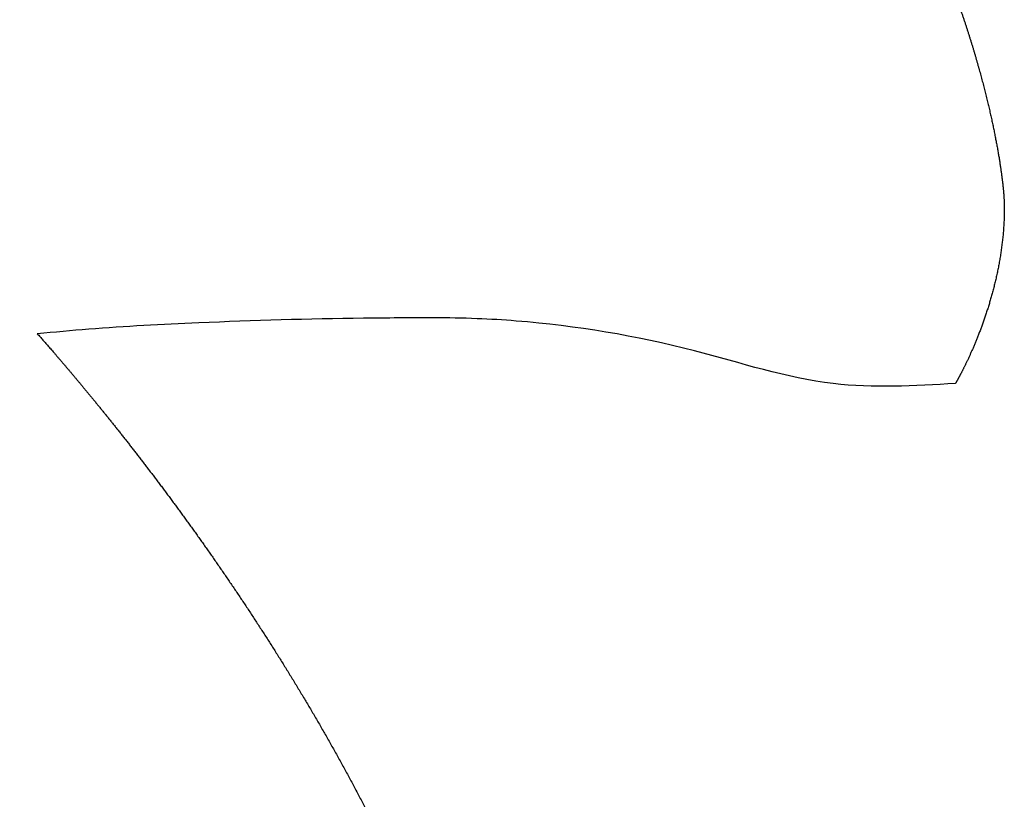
# Model space of a CAD drawing. Header units: inches. Extents: x -832 to -627, y -264 to 26.
# Tile 12 of 23: x -763.112 to -762.279, y -55.519 to -54.86. Entities that reach past the tile are written whole.
import ezdxf

# ---------------------------------------------------------------- set-up
doc = ezdxf.new("R2010")
doc.units = ezdxf.units.IN

# ---------------------------------------------------------------- blocks, each defined once
blk = doc.blocks.new('MEMBRANA__2', base_point=(-797.2500010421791, -81.75000026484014))
at = {"color": 7, "linetype": 'Continuous'}
for points in [[(-762.819744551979, -54.43804681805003), (-762.815113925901, -54.4380658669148), (-762.8105082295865, -54.4381228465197), (-762.8059274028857, -54.43821750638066), (-762.8013713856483, -54.43834959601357), (-762.796840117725, -54.43851886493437), (-762.7923335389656, -54.43872506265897), (-762.7878515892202, -54.43896793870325), (-762.7833942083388, -54.43924724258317), (-762.7789613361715, -54.43956272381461), (-762.7745529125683, -54.43991413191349), (-762.7701688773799, -54.44030121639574), (-762.7658091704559, -54.44072372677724), (-762.7614737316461, -54.44118141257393), (-762.7571625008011, -54.44167402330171), (-762.7528754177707, -54.4422013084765), (-762.7486124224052, -54.44276301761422), (-762.7443734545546, -54.44335890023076), (-762.7401584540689, -54.44398870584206), (-762.7359673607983, -54.444652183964), (-762.731800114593, -54.44534908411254), (-762.7276566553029, -54.44607915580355), (-762.7235369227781, -54.44684214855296), (-762.7194408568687, -54.44763781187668), (-762.7153683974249, -54.44846589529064), (-762.7113194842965, -54.44932614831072), (-762.7072940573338, -54.45021832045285), (-762.7032920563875, -54.45114216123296), (-762.6993134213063, -54.45209742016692), (-762.6953580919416, -54.4530838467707), (-762.6914260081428, -54.45410119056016), (-762.68751710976, -54.45514920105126), (-762.6836313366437, -54.45622762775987), (-762.6797686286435, -54.45733622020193), (-762.6759289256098, -54.45847472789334), (-762.6721121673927, -54.45964290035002), (-762.6683182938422, -54.46084048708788), (-762.6645472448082, -54.46206723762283), (-762.6607989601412, -54.46332290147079), (-762.657073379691, -54.46460722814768), (-762.653370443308, -54.4659199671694), (-762.6496900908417, -54.46726086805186), (-762.6460322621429, -54.46862968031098), (-762.6423968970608, -54.47002615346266), (-762.6387839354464, -54.47145003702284), (-762.6351933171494, -54.47290108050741), (-762.63162498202, -54.47437903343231), (-762.628078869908, -54.47588364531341), (-762.6245549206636, -54.47741466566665), (-762.6210530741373, -54.47897184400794), (-762.6175732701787, -54.48055492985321), (-762.614115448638, -54.48216367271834), (-762.6106795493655, -54.48379782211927), (-762.607265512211, -54.48545712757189), (-762.6038732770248, -54.48714133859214), (-762.6005027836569, -54.4888502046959), (-762.5971539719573, -54.4905834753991), (-762.5938267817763, -54.49234090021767), (-762.590521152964, -54.49412222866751), (-762.5872370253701, -54.49592721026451), (-762.5839743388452, -54.49775559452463), (-762.5807330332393, -54.49960713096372), (-762.5775130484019, -54.50148156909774), (-762.574314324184, -54.50337865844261), (-762.5711368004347, -54.50529814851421), (-762.5679804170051, -54.50723978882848), (-762.5648451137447, -54.50920332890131), (-762.5617308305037, -54.51118851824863), (-762.5586375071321, -54.51319510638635), (-762.55556508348, -54.51522284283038), (-762.5525134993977, -54.51727147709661), (-762.5494826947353, -54.51934075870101), (-762.5464726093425, -54.52143043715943), (-762.5434831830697, -54.52354026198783), (-762.5405143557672, -54.52566998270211), (-762.5375660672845, -54.52781934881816), (-762.5346382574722, -54.52998810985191), (-762.5317308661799, -54.53217601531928), (-762.5288438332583, -54.53438281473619), (-762.5259770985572, -54.53660825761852), (-762.5231306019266, -54.53885209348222), (-762.5203042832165, -54.54111407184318), (-762.5174980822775, -54.54339394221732), (-762.5147119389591, -54.54569145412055), (-762.5119457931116, -54.54800635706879), (-762.5091995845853, -54.55033840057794), (-762.50647325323, -54.55268733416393), (-762.5037667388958, -54.55505290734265), (-762.501079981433, -54.55743486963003), (-762.4984129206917, -54.55983297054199), (-762.4957654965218, -54.56224695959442), (-762.4931376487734, -54.56467658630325), (-762.4905293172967, -54.5671216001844), (-762.4879404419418, -54.56958175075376), (-762.4853709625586, -54.57205678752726), (-762.4828208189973, -54.57454646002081), (-762.4802899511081, -54.57705051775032), (-762.4777782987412, -54.5795687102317), (-762.4752858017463, -54.58210078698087), (-762.4728123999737, -54.58464649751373), (-762.4703580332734, -54.58720559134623), (-762.4679226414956, -54.58977781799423), (-762.4655061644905, -54.59236292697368), (-762.463108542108, -54.59496066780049), (-762.4607297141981, -54.59757078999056), (-762.458369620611, -54.6001930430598), (-762.4560282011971, -54.60282717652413), (-762.4537053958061, -54.60547293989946), (-762.4514011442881, -54.60813008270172), (-762.4491153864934, -54.61079835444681), (-762.4468480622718, -54.61347750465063), (-762.4445991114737, -54.61616728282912), (-762.4423684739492, -54.61886743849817), (-762.440156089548, -54.62157772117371), (-762.4379618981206, -54.62429788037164), (-762.4357858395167, -54.62702766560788), (-762.4336278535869, -54.62976682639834), (-762.431487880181, -54.63251511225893), (-762.429365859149, -54.63527227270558), (-762.427261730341, -54.63803805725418), (-762.4251754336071, -54.64081221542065), (-762.4231069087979, -54.64359449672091), (-762.4210560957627, -54.64638465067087), (-762.4190229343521, -54.64918242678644), (-762.417007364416, -54.65198757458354), (-762.4150093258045, -54.65479984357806), (-762.4130287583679, -54.65761898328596), (-762.4110656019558, -54.6604447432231), (-762.409119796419, -54.66327687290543), (-762.4071912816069, -54.66611512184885), (-762.4052799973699, -54.66895923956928), (-762.4033858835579, -54.67180897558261), (-762.4015088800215, -54.67466407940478), (-762.3996489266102, -54.67752430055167), (-762.3978059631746, -54.68038938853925), (-762.3959799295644, -54.68325909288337), (-762.3941707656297, -54.68613316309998), (-762.392378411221, -54.68901134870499), (-762.390602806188, -54.69189339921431), (-762.3888438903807, -54.69477906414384), (-762.3871016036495, -54.6976680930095), (-762.3853758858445, -54.70056023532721), (-762.3836666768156, -54.70345524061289), (-762.3819739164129, -54.70635285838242), (-762.3802975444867, -54.70925283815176), (-762.378637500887, -54.71215492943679), (-762.3769937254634, -54.71505888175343), (-762.3753661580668, -54.71796444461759), (-762.3737547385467, -54.72087136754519), (-762.3721594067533, -54.72377940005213), (-762.3705801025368, -54.72668829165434), (-762.3690167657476, -54.72959779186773), (-762.3674693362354, -54.73250765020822), (-762.3659377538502, -54.7354176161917), (-762.3644219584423, -54.7383274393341), (-762.3629218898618, -54.74123686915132), (-762.3614374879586, -54.74414565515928), (-762.3599686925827, -54.74705354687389), (-762.3585154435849, -54.74996029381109), (-762.3570776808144, -54.75286564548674), (-762.355655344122, -54.7557693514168), (-762.3542483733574, -54.75867116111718), (-762.3528567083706, -54.76157082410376), (-762.351480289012, -54.76446808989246), (-762.3501190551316, -54.76736270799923), (-762.3487729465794, -54.77025442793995), (-762.3474419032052, -54.77314299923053), (-762.3461258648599, -54.77602817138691), (-762.344824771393, -54.77890969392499), (-762.3435385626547, -54.78178731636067), (-762.3422671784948, -54.78466078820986), (-762.3410105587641, -54.78752985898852), (-762.3397686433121, -54.79039427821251), (-762.3385413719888, -54.79325379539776), (-762.337328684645, -54.7961081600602), (-762.3361305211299, -54.79895712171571), (-762.3349468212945, -54.80180042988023), (-762.3337775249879, -54.80463783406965), (-762.3326225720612, -54.80746908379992), (-762.3314819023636, -54.81029392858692), (-762.3303554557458, -54.81311211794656), (-762.3292431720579, -54.81592340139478), (-762.3281449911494, -54.8187275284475), (-762.3270608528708, -54.82152424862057), (-762.3259906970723, -54.82431331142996), (-762.3249344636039, -54.82709446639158), (-762.3238920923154, -54.82986746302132), (-762.3228635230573, -54.83263205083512), (-762.3218486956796, -54.83538797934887), (-762.3208475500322, -54.83813499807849), (-762.3198600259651, -54.84087285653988), (-762.3188860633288, -54.84360130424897), (-762.3179256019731, -54.84632009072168), (-762.3169785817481, -54.84902896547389), (-762.316044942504, -54.85172767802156), (-762.315124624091, -54.85441597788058), (-762.314217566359, -54.85709361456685), (-762.3133237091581, -54.8597603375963), (-762.3124429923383, -54.86241589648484), (-762.3115753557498, -54.86506004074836), (-762.3107207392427, -54.8676925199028), (-762.3098790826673, -54.87031308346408), (-762.3090503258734, -54.87292148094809), (-762.3082344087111, -54.87551746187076), (-762.3074312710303, -54.87810077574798), (-762.3066408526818, -54.8806711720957), (-762.3058630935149, -54.88322840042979), (-762.3050979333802, -54.8857722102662), (-762.3043453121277, -54.88830235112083), (-762.3036051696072, -54.89081857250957), (-762.3028774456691, -54.89332062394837), (-762.3021620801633, -54.89580825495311), (-762.3014590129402, -54.89828121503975), (-762.3007681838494, -54.90073925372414), (-762.3000895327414, -54.90318212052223), (-762.2994229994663, -54.90560956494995), (-762.2987685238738, -54.90802133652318), (-762.2981260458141, -54.91041718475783), (-762.2974955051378, -54.91279685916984), (-762.2968768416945, -54.91516010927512), (-762.2962699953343, -54.91750668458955), (-762.2956749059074, -54.91983633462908), (-762.295091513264, -54.92214880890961), (-762.294519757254, -54.92444385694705), (-762.2939595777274, -54.92672122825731), (-762.2934109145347, -54.92898067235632), (-762.2928737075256, -54.93122193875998), (-762.2923478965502, -54.93344477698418), (-762.2918334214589, -54.93564893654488), (-762.2913302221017, -54.93783416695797), (-762.2908382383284, -54.94000021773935), (-762.2903574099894, -54.94214683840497), (-762.2898876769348, -54.94427377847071), (-762.2894289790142, -54.94638078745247), (-762.2889812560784, -54.94846761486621), (-762.2885444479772, -54.95053401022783), (-762.2881184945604, -54.9525797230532), (-762.2877033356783, -54.95460450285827), (-762.2872989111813, -54.95660809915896), (-762.286905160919, -54.95859026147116), (-762.2865220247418, -54.9605507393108), (-762.2861494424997, -54.96248928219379), (-762.2857873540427, -54.96440563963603), (-762.2854356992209, -54.96629956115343), (-762.2850944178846, -54.96817079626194), (-762.2847634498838, -54.97001909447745), (-762.2844427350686, -54.97184420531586), (-762.2841322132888, -54.97364587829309), (-762.283831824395, -54.97542386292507), (-762.2835415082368, -54.97717790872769), (-762.2832612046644, -54.97890776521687), (-762.2829908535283, -54.98061318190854), (-762.2827303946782, -54.98229390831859), (-762.2824797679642, -54.98394969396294), (-762.2822389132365, -54.98558028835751), (-762.282007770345, -54.98718544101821), (-762.2817862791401, -54.98876490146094), (-762.2815743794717, -54.99031841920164), (-762.2813720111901, -54.9918457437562), (-762.2811791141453, -54.99334662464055), (-762.2809956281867, -54.99482081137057), (-762.2808214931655, -54.99626805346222), (-762.2806566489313, -54.99768810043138), (-762.2805010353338, -54.99908070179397), (-762.2803545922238, -55.00044560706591), (-762.2802172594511, -55.00178256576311), (-762.2800889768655, -55.00309132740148), (-762.2799696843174, -55.00437164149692), (-762.279859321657, -55.00562325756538), (-762.2797840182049, -55.00652339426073), (-762.2797134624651, -55.00741103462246), (-762.2796476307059, -55.00828925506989), (-762.279586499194, -55.00916113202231), (-762.2795300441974, -55.01002974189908), (-762.2794782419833, -55.01089816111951), (-762.2794310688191, -55.01176946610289), (-762.2793885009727, -55.01264673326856), (-762.279350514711, -55.01353303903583), (-762.2793170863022, -55.01443145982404), (-762.2792881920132, -55.01534507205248), (-762.2792638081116, -55.01627695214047), (-762.2792439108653, -55.01723017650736), (-762.2792284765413, -55.01820782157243), (-762.2792174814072, -55.01921296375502), (-762.2792109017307, -55.02024867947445), (-762.279208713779, -55.02131804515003), (-762.2792092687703, -55.02147256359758), (-762.2792109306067, -55.02166045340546), (-762.2792136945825, -55.02188002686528), (-762.279217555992, -55.02212959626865), (-762.2792225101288, -55.02240747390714), (-762.2792285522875, -55.02271197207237), (-762.279235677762, -55.02304140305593), (-762.2792438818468, -55.02339407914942), (-762.2792531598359, -55.02376831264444), (-762.2792635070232, -55.02416241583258), (-762.2792749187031, -55.02457470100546), (-762.2792873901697, -55.02500348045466), (-762.279300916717, -55.02544706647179), (-762.2793154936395, -55.02590377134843), (-762.2793311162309, -55.02637190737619), (-762.2793477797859, -55.0268497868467), (-762.279365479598, -55.02733572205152), (-762.2793842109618, -55.02782802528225), (-762.2794039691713, -55.02832500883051), (-762.2794247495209, -55.02882498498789), (-762.279446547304, -55.02932626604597), (-762.2795586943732, -55.03160814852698), (-762.2796914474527, -55.03388176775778), (-762.2798443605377, -55.0361468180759), (-762.2800169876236, -55.03840299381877), (-762.2802088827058, -55.04064998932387), (-762.2804195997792, -55.04288749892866), (-762.2806486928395, -55.04511521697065), (-762.2808957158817, -55.04733283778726), (-762.2811602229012, -55.049540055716), (-762.2814417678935, -55.05173656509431), (-762.2817399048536, -55.05392206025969), (-762.2820541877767, -55.05609623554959), (-762.2823841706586, -55.05825878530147), (-762.2827294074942, -55.06040940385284), (-762.2830894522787, -55.06254778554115), (-762.2834638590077, -55.06467362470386), (-762.2838521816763, -55.06678661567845), (-762.2842539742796, -55.06888645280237), (-762.2846687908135, -55.07097283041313), (-762.2850961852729, -55.07304544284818), (-762.2855357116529, -55.07510398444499), (-762.285986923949, -55.07714814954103), (-762.2864493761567, -55.07917763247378), (-762.2869226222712, -55.08119212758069), (-762.2874062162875, -55.08319132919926), (-762.2878997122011, -55.08517493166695), (-762.2884026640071, -55.0871426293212), (-762.2889146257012, -55.08909411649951), (-762.2894351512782, -55.09102908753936), (-762.2899637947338, -55.09294723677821), (-762.290500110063, -55.09484825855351), (-762.2910436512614, -55.09673184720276), (-762.2915939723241, -55.09859769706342), (-762.2921506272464, -55.10044550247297), (-762.2927131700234, -55.10227495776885), (-762.2932811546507, -55.10408575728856), (-762.2938541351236, -55.10587759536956), (-762.2944316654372, -55.10765016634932), (-762.2950132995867, -55.10940316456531), (-762.2955985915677, -55.11113628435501), (-762.2961870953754, -55.11284922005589), (-762.2967783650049, -55.11454166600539), (-762.2973719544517, -55.11621331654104), (-762.2979674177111, -55.11786386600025), (-762.2985643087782, -55.11949300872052), (-762.2991621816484, -55.12110043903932), (-762.299760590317, -55.12268585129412), (-762.3003590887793, -55.12424893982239), (-762.3009572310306, -55.1257893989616), (-762.3015545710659, -55.12730692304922), (-762.3021506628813, -55.12880120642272), (-762.3027450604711, -55.13027194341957), (-762.3033373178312, -55.13171882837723), (-762.3039269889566, -55.13314155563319), (-762.3045136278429, -55.13453981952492), (-762.3050967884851, -55.13591331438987), (-762.305676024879, -55.13726173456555), (-762.3062508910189, -55.13858477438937), (-762.3068209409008, -55.13988212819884), (-762.3073857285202, -55.14115349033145), (-762.307944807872, -55.14239855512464), (-762.3084977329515, -55.14361701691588), (-762.3090440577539, -55.14480857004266), (-762.3095833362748, -55.14597290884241), (-762.3101151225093, -55.14710972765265), (-762.3106389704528, -55.14821872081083), (-762.3111544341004, -55.14929958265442), (-762.3116610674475, -55.15035200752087), (-762.3121584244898, -55.15137568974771), (-762.3126460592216, -55.15237032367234), (-762.3131235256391, -55.15333560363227), (-762.3135903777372, -55.15427122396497), (-762.3140461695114, -55.1551768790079), (-762.3144904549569, -55.15605226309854), (-762.3149227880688, -55.15689707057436), (-762.3153427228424, -55.1577109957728), (-762.3157498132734, -55.15849373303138), (-762.3161436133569, -55.15924497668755), (-762.316523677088, -55.15996442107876), (-762.316889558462, -55.16065176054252), (-762.3172408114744, -55.16130668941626), (-762.3175769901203, -55.16192890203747), (-762.317897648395, -55.16251809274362), (-762.3182023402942, -55.16307395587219), (-762.3184906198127, -55.16359618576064), (-762.3187620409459, -55.16408447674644), (-762.3190161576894, -55.16453852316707), (-762.3192525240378, -55.16495801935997), (-762.3194706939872, -55.16534265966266), (-762.3196702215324, -55.16569213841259), (-762.3198506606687, -55.16600614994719), (-762.3200115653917, -55.166284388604), (-762.3201524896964, -55.16652654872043), (-762.3202729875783, -55.166732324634), (-762.3203726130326, -55.16690141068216), (-762.3204509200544, -55.16703350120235), (-762.3205074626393, -55.16712829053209), (-762.3205417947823, -55.16718547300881), (-762.320553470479, -55.16720474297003)], [(-762.320553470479, -55.16720474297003), (-762.4239119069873, -55.16733543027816), (-762.541253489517, -55.13966971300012), (-762.692031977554, -55.11441822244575), (-762.7251221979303, -55.11243723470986), (-762.7620553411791, -55.11173568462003), (-762.79140990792, -55.11183328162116), (-762.8213047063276, -55.11211276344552), (-762.960531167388, -55.11597192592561), (-763.0536106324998, -55.12140866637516), (-763.097074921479, -55.12517156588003)], [(-763.097074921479, -55.12517156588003), (-763.0959388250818, -55.12645176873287), (-763.0947717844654, -55.12776991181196), (-763.0935741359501, -55.1291258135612), (-763.0923462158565, -55.13051929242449), (-763.0910883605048, -55.13195016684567), (-763.0898009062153, -55.13341825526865), (-763.0884841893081, -55.13492337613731), (-763.0871385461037, -55.13646534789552), (-763.0857643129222, -55.13804398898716), (-763.0843618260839, -55.13965911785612), (-763.082931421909, -55.14131055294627), (-763.081473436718, -55.14299811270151), (-763.0799882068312, -55.14472161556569), (-763.0784760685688, -55.14648087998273), (-763.0769373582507, -55.14827572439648), (-763.0753724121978, -55.15010596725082), (-763.0737815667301, -55.15197142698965), (-763.0721651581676, -55.15387192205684), (-763.0705235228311, -55.15580727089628), (-763.0688569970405, -55.15777729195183), (-763.0671659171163, -55.15978180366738), (-763.0654506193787, -55.16182062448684), (-763.0637114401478, -55.16389357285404), (-763.0619487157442, -55.1660004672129), (-763.0601627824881, -55.16814112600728), (-763.0583539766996, -55.17031536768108), (-763.056522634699, -55.17252301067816), (-763.0546690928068, -55.1747638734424), (-763.0527936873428, -55.17703777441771), (-763.0508967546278, -55.17934453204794), (-763.0489786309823, -55.18168396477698), (-763.0470396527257, -55.18405589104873), (-763.045080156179, -55.18646012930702), (-763.0431004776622, -55.18889649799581), (-763.0411009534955, -55.1913648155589), (-763.0390819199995, -55.19386490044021), (-763.037043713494, -55.19639657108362), (-763.0349866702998, -55.19895964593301), (-763.0329111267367, -55.20155394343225), (-763.0308174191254, -55.20417928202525), (-763.0287058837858, -55.20683548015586), (-763.0265768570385, -55.20952235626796), (-763.0244306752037, -55.21223972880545), (-763.0222676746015, -55.2149874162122), (-763.0200881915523, -55.2177652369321), (-763.0178925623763, -55.22057300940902), (-763.0156811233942, -55.22341055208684), (-763.0134542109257, -55.22627768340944), (-763.0112121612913, -55.22917422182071), (-763.0089553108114, -55.23209998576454), (-763.006683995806, -55.2350547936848), (-763.0043985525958, -55.23803846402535), (-763.0020993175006, -55.2410508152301), (-762.999786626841, -55.24409166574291), (-762.9974608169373, -55.24716083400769), (-762.9951222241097, -55.25025813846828), (-762.9927711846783, -55.2533833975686), (-762.9904080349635, -55.2565364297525), (-762.9880331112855, -55.25971705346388), (-762.985646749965, -55.26292508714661), (-762.9832492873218, -55.26616034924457), (-762.9808410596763, -55.26942265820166), (-762.9784224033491, -55.27271183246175), (-762.9759936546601, -55.27602769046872), (-762.9735551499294, -55.27937005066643), (-762.9711072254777, -55.28273873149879), (-762.9686502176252, -55.28613355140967), (-762.9661844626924, -55.28955432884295), (-762.9637102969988, -55.29300088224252), (-762.9612280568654, -55.29647303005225), (-762.9587380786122, -55.29997059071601), (-762.9562406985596, -55.30349338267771), (-762.9537362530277, -55.30704122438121), (-762.951225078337, -55.31061393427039), (-762.9487075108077, -55.31421133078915), (-762.94618388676, -55.31783323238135), (-762.9436545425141, -55.32147945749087), (-762.9411198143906, -55.32514982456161), (-762.9385800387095, -55.32884415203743), (-762.9360355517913, -55.33256225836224), (-762.9334866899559, -55.33630396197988), (-762.930933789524, -55.34006908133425), (-762.9283771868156, -55.34385743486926), (-762.9258172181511, -55.34766884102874), (-762.923254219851, -55.3515031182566), (-762.9206885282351, -55.35536008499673), (-762.9181204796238, -55.35923955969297), (-762.9155504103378, -55.36314136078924), (-762.912978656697, -55.36706530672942), (-762.9104055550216, -55.37101121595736), (-762.9078314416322, -55.37497890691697), (-762.9052566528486, -55.37896819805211), (-762.9026815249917, -55.38297890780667), (-762.9001063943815, -55.38701085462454), (-762.8975315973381, -55.3910638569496), (-762.894957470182, -55.39513773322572), (-762.8923843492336, -55.39923230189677), (-762.8898125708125, -55.40334738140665), (-762.8872424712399, -55.40748279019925), (-762.8846743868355, -55.41163834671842), (-762.8821086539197, -55.41581386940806), (-762.8795456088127, -55.42000917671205), (-762.8769855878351, -55.42422408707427), (-762.8744289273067, -55.4284584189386), (-762.8718759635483, -55.43271199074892), (-762.8693270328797, -55.43698462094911), (-762.8667824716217, -55.44127612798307), (-762.8642426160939, -55.44558633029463), (-762.8617078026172, -55.44991504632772), (-762.8591783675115, -55.45426209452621), (-762.8566546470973, -55.45862729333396), (-762.8541369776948, -55.46301046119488), (-762.8516256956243, -55.46741141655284), (-762.849121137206, -55.47182997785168), (-762.8466236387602, -55.47626596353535), (-762.8441335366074, -55.48071919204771), (-762.8416511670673, -55.4851894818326), (-762.8391768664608, -55.48967665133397), (-762.8367109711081, -55.49418051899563), (-762.8342538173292, -55.4987009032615), (-762.8318057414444, -55.50323762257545), (-762.8293670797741, -55.50779049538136), (-762.8269381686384, -55.51235934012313), (-762.8245193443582, -55.51694397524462), (-762.8221109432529, -55.5215442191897), (-762.8197133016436, -55.52615989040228), (-762.8173267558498, -55.53079080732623), (-762.8149516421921, -55.53543678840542), (-762.8125882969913, -55.54009765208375), (-762.8102370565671, -55.5447732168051), (-762.8078982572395, -55.54946330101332), (-762.8055722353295, -55.55416772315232), (-762.8032593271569, -55.55888630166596), (-762.8009598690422, -55.56361885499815), (-762.7986741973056, -55.56836520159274), (-762.7964026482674, -55.57312515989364), (-762.7941455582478, -55.57789854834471), (-762.7919032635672, -55.58268518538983), (-762.7896761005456, -55.58748488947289), (-762.7874644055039, -55.59229747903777), (-762.7852685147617, -55.59712277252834), (-762.7830887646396, -55.6019605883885), (-762.7809254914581, -55.60681074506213), (-762.7787790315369, -55.61167306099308), (-762.7766497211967, -55.61654735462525), (-762.7745378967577, -55.62143344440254), (-762.7724438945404, -55.62633114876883), (-762.7703680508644, -55.63124028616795), (-762.7683107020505, -55.63616067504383), (-762.7662721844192, -55.64109213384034), (-762.76425283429, -55.64603448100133), (-762.762252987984, -55.65098753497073), (-762.7602729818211, -55.6559511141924), (-762.7583131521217, -55.66092503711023), (-762.7563738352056, -55.66590912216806), (-762.7544553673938, -55.67090318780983), (-762.7525580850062, -55.67590705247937), (-762.750682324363, -55.68092053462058), (-762.7488284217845, -55.68594345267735), (-762.7469967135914, -55.69097562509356), (-762.7451875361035, -55.69601687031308), (-762.7434012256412, -55.70106700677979), (-762.7416381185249, -55.70612585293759), (-762.7398985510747, -55.71119322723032), (-762.738182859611, -55.71626894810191), (-762.7364913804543, -55.72135283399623), (-762.7348244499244, -55.72644470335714), (-762.7331824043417, -55.73154437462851), (-762.7315655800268, -55.73665166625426), (-762.7299743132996, -55.74176639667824), (-762.7284089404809, -55.74688838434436), (-762.7268697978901, -55.75201744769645), (-762.7253572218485, -55.75715340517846), (-762.7238715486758, -55.76229607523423), (-762.722413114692, -55.76744527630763), (-762.7209822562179, -55.77260082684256), (-762.7195793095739, -55.77776254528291), (-762.7182046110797, -55.78293025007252), (-762.716858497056, -55.78810375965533), (-762.7155413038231, -55.79328289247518), (-762.7142533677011, -55.79846746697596), (-762.7129950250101, -55.80365730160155), (-762.7117666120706, -55.80885221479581), (-762.7105684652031, -55.81405202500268), (-762.7094009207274, -55.81925655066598), (-762.7082643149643, -55.82446561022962), (-762.7071589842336, -55.82967902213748), (-762.7060852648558, -55.83489660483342), (-762.7050434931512, -55.84011817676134), (-762.7040340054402, -55.84534355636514), (-762.703057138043, -55.85057256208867), (-762.7021132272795, -55.85580501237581), (-762.7012026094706, -55.86104072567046), (-762.7003684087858, -55.86601924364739), (-762.6995648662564, -55.87100138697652), (-762.6987922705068, -55.8759879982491), (-762.698050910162, -55.8809799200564), (-762.6973410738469, -55.88597799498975), (-762.696663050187, -55.89098306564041), (-762.6960171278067, -55.89599597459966), (-762.6954035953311, -55.90101756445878), (-762.6948227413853, -55.90604867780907), (-762.6942748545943, -55.91109015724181), (-762.6937602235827, -55.91614284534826), (-762.6932791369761, -55.92120758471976), (-762.6928318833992, -55.92628521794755), (-762.6924187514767, -55.93137658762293), (-762.6920400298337, -55.93648253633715), (-762.6916960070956, -55.94160390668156), (-762.6913869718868, -55.94674154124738), (-762.6911132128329, -55.95189628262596), (-762.6908750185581, -55.95706897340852), (-762.6906726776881, -55.96226045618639), (-762.6905064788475, -55.96747157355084), (-762.6903767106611, -55.97270316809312), (-762.6902836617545, -55.97795608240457), (-762.690227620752, -55.98323115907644), (-762.690208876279, -55.98852924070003), (-762.6902276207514, -55.9928758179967), (-762.6902836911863, -55.99721364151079), (-762.6903768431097, -56.00154224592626), (-762.6905068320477, -56.00586116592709), (-762.6906734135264, -56.01016993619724), (-762.6908763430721, -56.01446809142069), (-762.6911153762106, -56.01875516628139), (-762.6913902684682, -56.02303069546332), (-762.6917007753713, -56.02729421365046), (-762.6920466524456, -56.03154525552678), (-762.6924276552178, -56.03578335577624), (-762.6928435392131, -56.0400080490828), (-762.6932940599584, -56.04421887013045), (-762.6937789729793, -56.04841535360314), (-762.6942980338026, -56.05259703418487), (-762.6948509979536, -56.05676344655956), (-762.6954376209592, -56.06091412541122), (-762.696057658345, -56.06504860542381), (-762.6967108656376, -56.06916642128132), (-762.6973969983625, -56.07326710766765), (-762.6981158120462, -56.07735019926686), (-762.6988670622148, -56.08141523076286), (-762.6996505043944, -56.08546173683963), (-762.7004658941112, -56.08948925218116), (-762.7013129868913, -56.0934973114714), (-762.7021915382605, -56.09748544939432), (-762.7031013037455, -56.1014532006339), (-762.7040420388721, -56.1054000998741), (-762.7050134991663, -56.1093256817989), (-762.7060154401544, -56.11322948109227), (-762.7070476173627, -56.11711103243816), (-762.7082487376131, -56.12146525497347), (-762.7094877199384, -56.12579062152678), (-762.7107642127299, -56.13008721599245), (-762.7120778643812, -56.13435512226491), (-762.7134283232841, -56.13859442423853), (-762.7148152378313, -56.14280520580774), (-762.7162382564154, -56.1469875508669), (-762.7176970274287, -56.15114154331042), (-762.7191911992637, -56.15526726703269), (-762.7207204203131, -56.15936480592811), (-762.7222843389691, -56.16343424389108), (-762.7238826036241, -56.16747566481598), (-762.725514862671, -56.17148915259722), (-762.727180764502, -56.1754747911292), (-762.7288799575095, -56.17943266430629), (-762.7306120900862, -56.18336285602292), (-762.7323768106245, -56.18726545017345), (-762.7341737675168, -56.19114053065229), (-762.7360026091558, -56.19498818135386), (-762.7378629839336, -56.1988084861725), (-762.7397545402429, -56.20260152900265), (-762.7416769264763, -56.2063673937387), (-762.7436297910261, -56.21010616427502), (-762.7456127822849, -56.21381792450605), (-762.7476255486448, -56.21750275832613), (-762.7496677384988, -56.22116074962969), (-762.7517390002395, -56.22479198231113), (-762.7538389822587, -56.22839654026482), (-762.7559673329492, -56.23197450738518), (-762.7581237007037, -56.23552596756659), (-762.7603077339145, -56.23905100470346), (-762.7625190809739, -56.24254970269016), (-762.7647573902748, -56.2460221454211), (-762.7670223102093, -56.24946841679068), (-762.7693134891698, -56.25288860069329), (-762.7716305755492, -56.25628278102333), (-762.7739732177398, -56.25965104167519), (-762.7763410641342, -56.26299346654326), (-762.7787337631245, -56.26631013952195), (-762.7811509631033, -56.26960114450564), (-762.7835923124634, -56.27286656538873), (-762.786057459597, -56.27610648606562), (-762.7885460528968, -56.27932099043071), (-762.7910577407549, -56.28251016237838), (-762.7935921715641, -56.28567408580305), (-762.7961489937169, -56.28881284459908), (-762.7987278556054, -56.29192652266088), (-762.8013284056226, -56.29501520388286), (-762.8039502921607, -56.2980789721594), (-762.8065931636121, -56.30111791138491), (-762.8092566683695, -56.30413210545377), (-762.8119404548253, -56.30712163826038), (-762.8146441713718, -56.31008659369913), (-762.8173674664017, -56.31302705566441), (-762.8201099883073, -56.31594310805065), (-762.8228713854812, -56.3188348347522), (-762.8256513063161, -56.32170231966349), (-762.8284493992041, -56.32454564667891), (-762.8312653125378, -56.32736489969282), (-762.8340986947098, -56.33016016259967), (-762.8369491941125, -56.33293151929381), (-762.8398164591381, -56.33567905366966), (-762.8427001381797, -56.3384028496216), (-762.8455998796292, -56.34110299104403), (-762.8485153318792, -56.34377956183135), (-762.8514461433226, -56.34643264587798), (-762.8543919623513, -56.34906232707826), (-762.8573524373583, -56.35166868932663), (-762.8603272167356, -56.35425181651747), (-762.8633159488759, -56.35681179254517), (-762.8663182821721, -56.35934870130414), (-762.8693338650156, -56.36186262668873), (-762.8723623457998, -56.3643536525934), (-762.8754033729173, -56.36682186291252), (-762.8784565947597, -56.36926734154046), (-762.8815216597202, -56.37169017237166), (-762.8845982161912, -56.37409043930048), (-762.8876859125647, -56.37646822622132), (-762.8907843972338, -56.37882361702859), (-762.8938933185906, -56.38115669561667), (-762.8970123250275, -56.38346754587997), (-762.9001410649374, -56.38575625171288), (-762.9032791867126, -56.3880228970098), (-762.9064263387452, -56.39026756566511), (-762.9095821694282, -56.3924903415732), (-762.912746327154, -56.3946913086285), (-762.9159184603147, -56.39687055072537), (-762.9190982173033, -56.39902815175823), (-762.9222852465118, -56.40116419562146), (-762.925479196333, -56.40327876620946), (-762.9286797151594, -56.40537194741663), (-762.9318864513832, -56.40744382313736), (-762.9350990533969, -56.40949447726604), (-762.9383171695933, -56.41152399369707), (-762.9415404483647, -56.41353245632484), (-762.9447685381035, -56.41551994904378), (-762.9480010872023, -56.41748655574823), (-762.9512377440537, -56.41943236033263), (-762.9544781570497, -56.42135744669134), (-762.9577219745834, -56.42326189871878), (-762.9609688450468, -56.42514580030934), (-762.9642184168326, -56.42700923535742), (-762.9674703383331, -56.42885228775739), (-762.9707242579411, -56.43067504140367), (-762.9739798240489, -56.43247758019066), (-762.9772366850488, -56.43425998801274), (-762.9804944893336, -56.4360223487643), (-762.9837528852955, -56.43776474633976), (-762.9870115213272, -56.43948726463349), (-762.9902700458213, -56.4411899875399), (-762.9935281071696, -56.44287299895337), (-762.9967853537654, -56.44453638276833), (-763.0000414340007, -56.44618022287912), (-763.0032959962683, -56.4478046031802), (-763.0065486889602, -56.44940960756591), (-763.0097991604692, -56.45099531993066), (-763.013047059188, -56.45256182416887), (-763.0162920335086, -56.4541092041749), (-763.0195337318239, -56.45563754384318), (-763.0227718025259, -56.45714692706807), (-763.0260058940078, -56.458637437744), (-763.0292356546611, -56.46010915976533), (-763.0324607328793, -56.46156217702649), (-763.0356807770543, -56.46299657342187), (-763.0388954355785, -56.46441243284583), (-763.0421043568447, -56.46580983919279), (-763.0453071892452, -56.46718887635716), (-763.0485035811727, -56.46854962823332), (-763.0516931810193, -56.46989217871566), (-763.0548756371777, -56.47121661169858), (-763.0580505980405, -56.47252301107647), (-763.061217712, -56.47381146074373), (-763.0643766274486, -56.47508204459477), (-763.067526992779, -56.47633484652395), (-763.0706684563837, -56.47756995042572), (-763.073800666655, -56.47878744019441), (-763.0769232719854, -56.47998739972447), (-763.0800359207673, -56.48116991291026), (-763.0831382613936, -56.4823350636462), (-763.0862299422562, -56.48348293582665), (-763.089310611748, -56.48461361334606), (-763.0923799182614, -56.48572718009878), (-763.0954375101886, -56.48682371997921), (-763.0984830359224, -56.48790331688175), (-763.1015161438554, -56.48896605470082), (-763.1045364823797, -56.49001201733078), (-763.1075436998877, -56.49104128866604), (-763.1105374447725, -56.49205395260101), (-763.113517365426, -56.49305009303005), (-763.1164831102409, -56.4940297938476), (-763.1194343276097, -56.49499313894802), (-763.1223706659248, -56.4959402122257), (-763.1252917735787, -56.49687109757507), (-763.128197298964, -56.4977858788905), (-763.1310868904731, -56.4986846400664), (-763.1339601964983, -56.49956746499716), (-763.1368168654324, -56.50043443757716), (-763.1396565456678, -56.50128564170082), (-763.1424788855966, -56.50212116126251), (-763.1452835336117, -56.50294108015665), (-763.1480701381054, -56.5037454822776), (-763.1508383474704, -56.50453445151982), (-763.153587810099, -56.50530807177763), (-763.1563181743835, -56.50606642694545), (-763.1590290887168, -56.50680960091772), (-763.161720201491, -56.50753767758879), (-763.1643911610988, -56.50825074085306), (-763.1670416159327, -56.50894887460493), (-763.1696712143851, -56.5096321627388), (-763.1722796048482, -56.51030068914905), (-763.1748664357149, -56.5109545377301), (-763.1774313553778, -56.51159379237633), (-763.1799740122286, -56.51221853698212), (-763.1824940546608, -56.5128288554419), (-763.1849911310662, -56.51342483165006), (-763.1874648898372, -56.51400654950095), (-763.1899149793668, -56.51457409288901), (-763.1923410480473, -56.51512754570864), (-763.1947427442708, -56.5156669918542), (-763.1971197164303, -56.51619251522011), (-763.1994716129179, -56.51670419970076), (-763.2017980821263, -56.51720212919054), (-763.2040987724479, -56.51768638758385), (-763.2063733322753, -56.51815705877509), (-763.2086214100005, -56.51861422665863), (-763.2108426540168, -56.51905797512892), (-763.2130367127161, -56.5194883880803), (-763.2152032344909, -56.51990554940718), (-763.2173418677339, -56.52030954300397), (-763.2194522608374, -56.52070045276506), (-763.221534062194, -56.52107836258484), (-763.2235869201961, -56.52144335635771), (-763.2256104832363, -56.52179551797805), (-763.2276043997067, -56.52213493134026), (-763.2295683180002, -56.52246168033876), (-763.2315018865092, -56.52277584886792), (-763.2334047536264, -56.52307752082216), (-763.2352765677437, -56.52336678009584), (-763.2371169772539, -56.52364371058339), (-763.2389256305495, -56.52390839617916), (-763.240702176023, -56.5241609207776), (-763.2424462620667, -56.52440136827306), (-763.2441575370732, -56.52462982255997), (-763.2458356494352, -56.52484636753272), (-763.2474802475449, -56.52505108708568), (-763.2490909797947, -56.52524406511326), (-763.2506674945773, -56.52542538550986), (-763.2522094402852, -56.52559513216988), (-763.2537164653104, -56.52575338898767), (-763.2551882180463, -56.5259002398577), (-763.2566243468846, -56.52603576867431), (-763.258024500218, -56.52616005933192), (-763.259388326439, -56.52627319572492), (-763.2601383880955, -56.52633185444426), (-763.2608795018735, -56.52638703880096), (-763.2616142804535, -56.52643876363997), (-763.2623453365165, -56.52648704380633), (-763.2630752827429, -56.52653189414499), (-763.2638067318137, -56.52657332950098), (-763.2645422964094, -56.52661136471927), (-763.2652845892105, -56.52664601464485), (-763.266036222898, -56.52667729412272), (-763.2667998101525, -56.52670521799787), (-763.2675779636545, -56.52672980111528), (-763.268373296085, -56.52675105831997), (-763.2691884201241, -56.52676900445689), (-763.2700259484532, -56.52678365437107), (-763.2708884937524, -56.52679502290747), (-763.2717786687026, -56.52680312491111), (-763.2726990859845, -56.52680797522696), (-763.2736523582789, -56.52680958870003), (-763.2738153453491, -56.52680900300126), (-763.2740116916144, -56.52680724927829), (-763.2742397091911, -56.52680433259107), (-763.2744977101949, -56.5268002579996), (-763.2747840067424, -56.52679503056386), (-763.2750969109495, -56.52678865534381), (-763.2754347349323, -56.52678113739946), (-763.2757957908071, -56.52677248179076), (-763.2761783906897, -56.52676269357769), (-763.2765808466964, -56.52675177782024), (-763.2770014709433, -56.52673973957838), (-763.2774385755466, -56.52672658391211), (-763.2778904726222, -56.52671231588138), (-763.2783554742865, -56.52669694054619), (-763.2788318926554, -56.52668046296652), (-763.2793180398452, -56.52666288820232), (-763.2798122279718, -56.5266442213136), (-763.2803127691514, -56.52662446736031), (-763.2808179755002, -56.52660363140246), (-763.2813261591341, -56.5265817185), (-763.2818356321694, -56.52655873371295), (-763.2841098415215, -56.52644299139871), (-763.2863757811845, -56.52630637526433), (-763.2886331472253, -56.52614933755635), (-763.2908816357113, -56.52597233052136), (-763.2931209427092, -56.5257758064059), (-763.2953507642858, -56.52556021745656), (-763.2975707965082, -56.52532601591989), (-763.2997807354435, -56.52507365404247), (-763.3019802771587, -56.52480358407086), (-763.3041691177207, -56.52451625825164), (-763.3063469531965, -56.52421212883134), (-763.308513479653, -56.52389164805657), (-763.3106683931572, -56.52355526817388), (-763.3128113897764, -56.52320344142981), (-763.3149421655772, -56.522836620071), (-763.3170604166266, -56.52245525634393), (-763.3191658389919, -56.52205980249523), (-763.3212581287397, -56.52165071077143), (-763.3233369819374, -56.52122843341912), (-763.3254020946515, -56.52079342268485), (-763.3274531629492, -56.52034613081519), (-763.3294898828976, -56.51988701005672), (-763.3315119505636, -56.51941651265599), (-763.3335190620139, -56.51893509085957), (-763.3355109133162, -56.51844319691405), (-763.3374872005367, -56.51794128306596), (-763.3394476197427, -56.51742980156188), (-763.3413918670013, -56.5169092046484), (-763.3433196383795, -56.51637994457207), (-763.3452306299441, -56.51584247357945), (-763.347124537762, -56.5152972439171), (-763.3490010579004, -56.51474470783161), (-763.3508598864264, -56.51418531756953), (-763.3527007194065, -56.51361952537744), (-763.354523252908, -56.5130477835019), (-763.356327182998, -56.51247054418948), (-763.3581122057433, -56.51188825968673), (-763.3598780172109, -56.51130138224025), (-763.3616243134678, -56.51071036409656), (-763.363350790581, -56.51011565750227), (-763.3650571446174, -56.50951771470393), (-763.3667430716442, -56.50891698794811), (-763.368408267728, -56.50831392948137), (-763.3700524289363, -56.5077089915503), (-763.3716752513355, -56.50710262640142), (-763.3732764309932, -56.50649528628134), (-763.3748556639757, -56.5058874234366), (-763.3764126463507, -56.5052794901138), (-763.3779470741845, -56.50467193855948), (-763.3794586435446, -56.50406522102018), (-763.3809470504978, -56.50345978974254), (-763.3824119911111, -56.50285609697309), (-763.3838531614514, -56.50225459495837), (-763.3852702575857, -56.50165573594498), (-763.3866629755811, -56.50105997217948), (-763.3880310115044, -56.50046775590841), (-763.3893740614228, -56.49987953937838), (-763.390691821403, -56.49929577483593), (-763.3919839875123, -56.49871691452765), (-763.3932502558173, -56.49814341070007), (-763.3944903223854, -56.49757571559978), (-763.3957038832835, -56.49701428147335), (-763.3968906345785, -56.49645956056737), (-763.3980502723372, -56.49591200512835), (-763.3991824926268, -56.49537206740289), (-763.4002869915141, -56.49484019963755), (-763.4013634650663, -56.49431685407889), (-763.4024116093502, -56.49380248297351), (-763.403431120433, -56.49329753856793), (-763.4044216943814, -56.49280247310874), (-763.4053830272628, -56.49231773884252), (-763.406314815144, -56.49184378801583), (-763.4072167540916, -56.49138107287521), (-763.4080885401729, -56.49093004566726), (-763.408929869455, -56.49049115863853), (-763.4097404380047, -56.49006486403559), (-763.4105199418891, -56.48965161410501), (-763.411268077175, -56.48925186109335), (-763.4119845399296, -56.48886605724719), (-763.4126690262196, -56.48849465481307), (-763.4133212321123, -56.48813810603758), (-763.4139408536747, -56.4877968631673), (-763.4145275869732, -56.48747137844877), (-763.4150811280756, -56.48716210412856), (-763.4156011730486, -56.48686949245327), (-763.4160874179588, -56.4865939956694), (-763.4165395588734, -56.48633606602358), (-763.4169572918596, -56.48609615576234), (-763.4173403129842, -56.48587471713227), (-763.417688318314, -56.48567220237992), (-763.4180010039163, -56.48548906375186), (-763.4182780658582, -56.48532575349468), (-763.4185192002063, -56.48518272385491), (-763.4187241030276, -56.48506042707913), (-763.4188924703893, -56.48495931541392), (-763.4190239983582, -56.48487984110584), (-763.4191183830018, -56.48482245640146), (-763.4191753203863, -56.48478761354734), (-763.4191945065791, -56.48477576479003)]]:
    blk.add_spline(points, degree=3, dxfattribs=at)
blk = doc.blocks.new('Scatola_Lae__3', base_point=(-798.4500010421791, -82.95000026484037))
blk.add_blockref('MEMBRANA__2', (-797.2500010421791, -81.75000026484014))
blk = doc.blocks.new('pannello_Comandi_a_muro__4', base_point=(-798.4500010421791, -82.95000026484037))
blk.add_blockref('Scatola_Lae__3', (-798.4500010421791, -82.95000026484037))
blk = doc.blocks.new('Davanti1', base_point=(-744.0000001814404, -43.99999999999))
blk.add_blockref('pannello_Comandi_a_muro__4', (-798.4500010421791, -82.95000026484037))

msp = doc.modelspace()

# ---------------------------------------------------------------- block references
msp.add_blockref('Davanti1', (-744.0000001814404, -43.99999999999))

doc.saveas('drawing.dxf')
